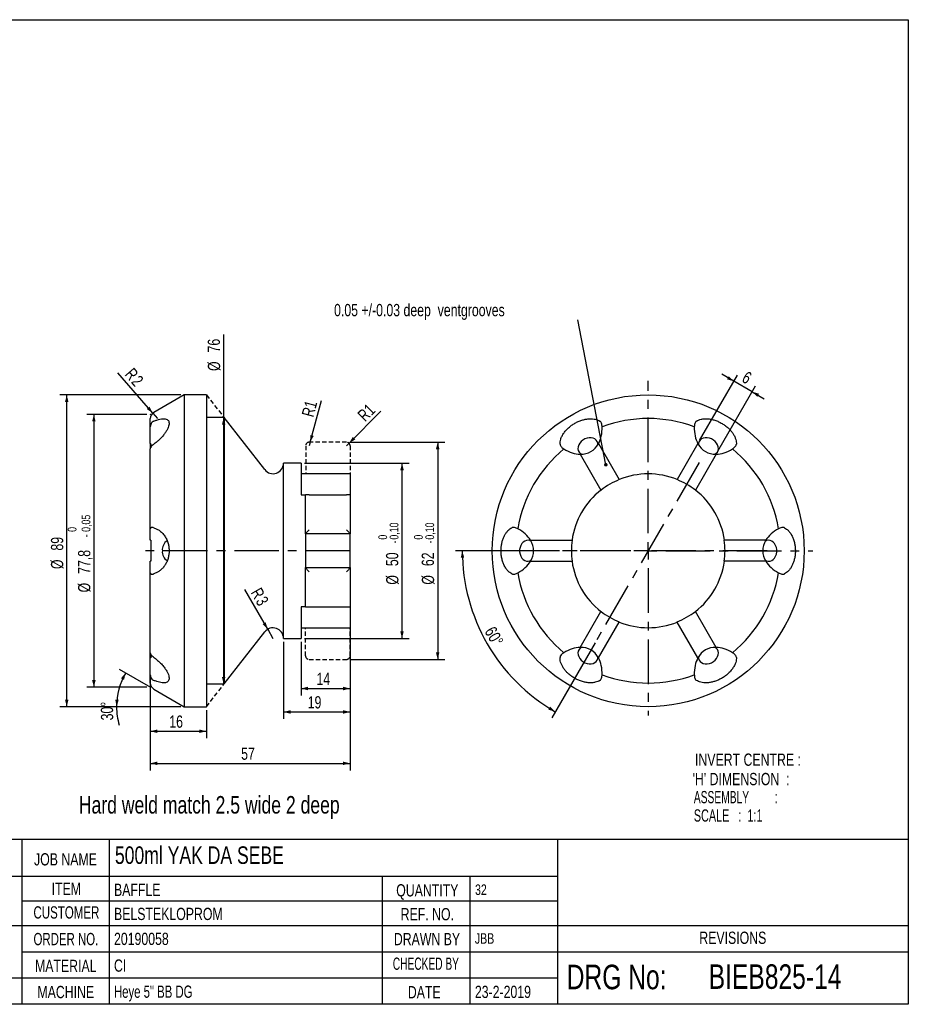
# Model space of a CAD drawing. Header units: millimetres. Extents: x 8 to 412, y 8 to 289.
# Tile 6 of 6: x 158 to 412, y 8 to 289. Entities that reach past the tile are written whole.
import ezdxf

# ---------------------------------------------------------------- set-up
doc = ezdxf.new("R2010")
doc.units = ezdxf.units.MM
doc.header["$PDSIZE"] = -1
doc.linetypes.add('CENTERX2', pattern=[20.32, 12.7, -2.54, 2.54, -2.54])
doc.linetypes.add('HIDDEN', pattern=[1.905, 1.27, -0.635])
for name, color, linetype in [('CENTERLINE', 4, 'CENTERX2'), ('DIMENSIONS', 2, 'Continuous'), ('HIDDEN', 3, 'HIDDEN'), ('TEXT', 2, 'Continuous')]:
    doc.layers.add(name, color=color, linetype=linetype)
doc.layers.add('OUTLINE', color=7, linetype='Continuous', lineweight=25)
doc.styles.add('SLDTEXTSTYLE0', font='TXT', dxfattribs={"width": 0.75})
doc.styles.add('SLDTEXTSTYLE1', font='TXT', dxfattribs={"width": 0.660714})
doc.styles.add('SLDTEXTSTYLE2', font='TXT', dxfattribs={"width": 0.692308})
doc.styles.add('SLDTEXTSTYLE3', font='TXT', dxfattribs={"width": 0.702531})
doc.styles.add('SLDTEXTSTYLE4', font='TXT', dxfattribs={"width": 0.696874})
doc.styles.add('SLDTEXTSTYLE5', font='TXT', dxfattribs={"width": 0.620208})
doc.styles.add('SLDTEXTSTYLE8', font='TXT', dxfattribs={"width": 0.625})
doc.dimstyles.new('SLDDIMSTYLE0', dxfattribs={"dimtxt": 3.5, "dimasz": 2, "dimexe": 0, "dimexo": 0.0625, "dimgap": 0.875, "dimtad": 1, "dimrnd": 1e-09, "dimzin": 12, "dimdsep": 46, "dimtxsty": 'SLDTEXTSTYLE0', "dimsah": 1, "dimcen": 0.09, "dimadec": 0, "dimazin": 3, "dimtfac": 1, "dimtofl": 0, "dimtmove": 0, "dimatfit": 3, "dimfxl": 0, "dimfrac": 2, "dimtolj": 1, "dimtzin": 12, "dimarcsym": 0})
doc.dimstyles.new('SLDDIMSTYLE10', dxfattribs={"dimtxt": 3.5, "dimasz": 2, "dimexe": 0, "dimexo": 0.0625, "dimgap": 0.875, "dimtad": 1, "dimrnd": 1e-09, "dimzin": 12, "dimdsep": 46, "dimtxsty": 'SLDTEXTSTYLE0', "dimsah": 1, "dimcen": 0, "dimadec": 0, "dimazin": 3, "dimtfac": 1, "dimtofl": 0, "dimtmove": 0, "dimatfit": 3, "dimfxl": 0, "dimfrac": 2, "dimtolj": 1, "dimtzin": 12, "dimarcsym": 0})
doc.dimstyles.new('SLDDIMSTYLE11', dxfattribs={"dimtxt": 3.5, "dimasz": 2, "dimexe": 0, "dimexo": 0.0625, "dimgap": 0.875, "dimtad": 1, "dimrnd": 1e-09, "dimzin": 12, "dimdsep": 46, "dimtxsty": 'SLDTEXTSTYLE0', "dimsah": 1, "dimcen": 0.09, "dimadec": 0, "dimazin": 3, "dimtol": 1, "dimtm": 0.1, "dimtfac": 1, "dimtofl": 0, "dimtmove": 0, "dimatfit": 3, "dimfxl": 0, "dimfrac": 2, "dimtolj": 1, "dimarcsym": 0})
doc.dimstyles.new('SLDDIMSTYLE12', dxfattribs={"dimtxt": 3.5, "dimasz": 2, "dimexe": 0, "dimexo": 0.0625, "dimgap": 0.875, "dimtad": 1, "dimrnd": 1e-09, "dimzin": 12, "dimdsep": 46, "dimtxsty": 'SLDTEXTSTYLE0', "dimsah": 1, "dimcen": 0, "dimadec": 0, "dimazin": 3, "dimtfac": 1, "dimtofl": 0, "dimtmove": 0, "dimatfit": 3, "dimfxl": 0, "dimfrac": 2, "dimtolj": 1, "dimtzin": 12, "dimarcsym": 0})
doc.dimstyles.new('SLDDIMSTYLE6', dxfattribs={"dimtxt": 3.5, "dimasz": 2, "dimexe": 0, "dimexo": 0.0625, "dimgap": 0.875, "dimtad": 1, "dimdec": 4, "dimzin": 12, "dimdsep": 46, "dimtxsty": 'SLDTEXTSTYLE0', "dimsah": 1, "dimcen": 0.09, "dimazin": 3, "dimtfac": 1, "dimtofl": 0, "dimtmove": 0, "dimatfit": 3, "dimfxl": 0, "dimfrac": 2, "dimtolj": 1, "dimtzin": 12, "dimarcsym": 0})
doc.dimstyles.new('SLDDIMSTYLE7', dxfattribs={"dimtxt": 3.5, "dimasz": 2, "dimexe": 0, "dimexo": 0.0625, "dimgap": 0.875, "dimtad": 1, "dimrnd": 1e-09, "dimzin": 12, "dimdsep": 46, "dimtxsty": 'SLDTEXTSTYLE0', "dimsah": 1, "dimcen": 0.09, "dimadec": 0, "dimazin": 3, "dimtfac": 1, "dimtmove": 0, "dimatfit": 0, "dimfxl": 0, "dimfrac": 2, "dimtolj": 1, "dimtzin": 12, "dimarcsym": 0})
doc.dimstyles.new('SLDDIMSTYLE8', dxfattribs={"dimtxt": 0.18, "dimasz": 1, "dimexe": 0, "dimexo": 0.0625, "dimgap": 0, "dimtad": 0, "dimtih": 1, "dimtoh": 1, "dimdec": 0, "dimrnd": 1e-09, "dimzin": 0, "dimdsep": 46, "dimtxsty": 'Standard', "dimblk1": 'DOT', "dimblk2": 'DOT', "dimsah": 1, "dimcen": 0.09, "dimadec": 0, "dimazin": 0, "dimtfac": 1, "dimtdec": 0, "dimtofl": 0, "dimtmove": 0, "dimatfit": 3, "dimldrblk": 'DOT', "dimfxl": 0, "dimfrac": 2, "dimtolj": 1, "dimtzin": 0, "dimarcsym": 0})
doc.dimstyles.new('SLDDIMSTYLE9', dxfattribs={"dimtxt": 3.5, "dimasz": 2, "dimexe": 0, "dimexo": 0.0625, "dimgap": 0.875, "dimtad": 1, "dimrnd": 1e-09, "dimzin": 12, "dimdsep": 46, "dimtxsty": 'SLDTEXTSTYLE0', "dimsah": 1, "dimcen": 0.09, "dimadec": 0, "dimazin": 3, "dimtol": 1, "dimtm": 0.05, "dimtfac": 1, "dimtofl": 0, "dimtmove": 0, "dimatfit": 3, "dimfxl": 0, "dimfrac": 2, "dimtolj": 1, "dimarcsym": 0})

# ---------------------------------------------------------------- blocks, each defined once
blk = doc.blocks.new('_D_6')
at = {"layer": 'DIMENSIONS'}
for p, q in [((303.35, 137.43), (282.74, 137.43)), ((322.62, 111.18), (310.26, 89.77))]:
    blk.add_line(p, q, dxfattribs=at)
blk.add_arc((337.77, 137.43), 53.04, 180, 240, dxfattribs=at)
for points in [[(284.74, 137.43), (284.27, 135.42), (285.27, 135.44)], [(311.26, 91.5), (309.8, 92.96), (309.28, 92.1)]]:
    blk.add_solid(points, dxfattribs=at)
at = {"layer": 'DIMENSIONS', "insert": (293.99, 116.21), "char_height": 3.5, "attachment_point": 1, "rotation": 300, "style": 'SLDTEXTSTYLE0'}
blk.add_mtext('60°', dxfattribs=at)
blk = doc.blocks.new('_D_7')
at = {"layer": 'DIMENSIONS'}
for p, q in [((352.46, 168.87), (363.25, 187.55)), ((362.25, 185.81), (358.78, 187.81)), ((367.44, 182.81), (362.25, 185.81)), ((357.66, 165.87), (368.44, 184.55)), ((367.44, 182.81), (370.91, 180.81))]:
    blk.add_line(p, q, dxfattribs=at)
for points in [[(362.25, 185.81), (360.76, 187.25), (360.26, 186.38)], [(367.44, 182.81), (368.92, 181.38), (369.42, 182.25)]]:
    blk.add_solid(points, dxfattribs=at)
at = {"layer": 'DIMENSIONS', "insert": (365.98, 188.87), "char_height": 3.5, "attachment_point": 1, "rotation": 330, "style": 'SLDTEXTSTYLE0'}
blk.add_mtext('6', dxfattribs=at)
blk = doc.blocks.new('_Dot')
at = {"color": 0, "linetype": 'ByBlock', "lineweight": -2}
blk.add_line((-0.5, 0), (-1, 0), dxfattribs=at)
at = {"color": 0, "linetype": 'ByBlock', "const_width": 0.5}
blk.add_lwpolyline([(-0.25, 0, 1), (0.25, 0, 1)], format="xyb", close=True, dxfattribs=at)
blk = doc.blocks.new('SW_CENTERMARKSYMBOL_1')
at = {"layer": 'CENTERLINE', "color": 0}
for p, q in [((0, 5), (0, 48.54)), ((-5, 0), (-47, 0)), ((0, 0), (-2.5, 0)), ((0, 0), (0, 2.5)), ((0, 0), (0, -2.5)), ((0, 0), (2.5, 0)), ((5, 0), (47, 0)), ((0, -5), (0, -47))]:
    blk.add_line(p, q, dxfattribs=at)
blk = doc.blocks.new('_D_8')
at = {"layer": 'DIMENSIONS'}
for p, q in [((194.7, 176.33), (177.59, 176.33)), ((179.59, 176.33), (179.59, 98.53)), ((194.7, 98.53), (177.59, 98.53))]:
    blk.add_line(p, q, dxfattribs=at)
for points in [[(179.59, 176.33), (179.09, 174.33), (180.09, 174.33)], [(179.59, 98.53), (180.09, 100.53), (179.09, 100.53)]]:
    blk.add_solid(points, dxfattribs=at)
at = {"layer": 'DIMENSIONS', "attachment_point": 1, "rotation": 90, "style": 'SLDTEXTSTYLE0'}
for s, insert, char_height in [('0,05', (176.09, 142.83), 2.5), ('0', (172.12, 142.83), 2.5), ('-', (176.09, 141.27), 2.5), ('77,8', (175.08, 130.84), 3.5), ('%%c', (175.08, 125.56), 3.5)]:
    blk.add_mtext(s, dxfattribs=dict(at, insert=insert, char_height=char_height))
blk = doc.blocks.new('_D_9')
at = {"layer": 'DIMENSIONS'}
for q in [(261.5, 177.23), (251.7, 167.43)]:
    blk.add_line((252.4, 168.14), q, dxfattribs=at)
blk.add_solid([(252.4, 168.14), (254.17, 169.2), (253.46, 169.9)], dxfattribs=at)
at = {"layer": 'DIMENSIONS', "insert": (254.53, 176.53), "char_height": 3.5, "attachment_point": 1, "rotation": 45, "style": 'SLDTEXTSTYLE0'}
blk.add_mtext('R1', dxfattribs=at)
blk = doc.blocks.new('_D_10')
at = {"layer": 'DIMENSIONS'}
for q in [(244.51, 180.36), (241.05, 167.43)]:
    blk.add_line((241.3, 168.4), q, dxfattribs=at)
blk.add_solid([(241.3, 168.4), (242.31, 170.2), (241.34, 170.46)], dxfattribs=at)
at = {"layer": 'DIMENSIONS', "insert": (238.83, 176.27), "char_height": 3.5, "attachment_point": 1, "rotation": 75, "style": 'SLDTEXTSTYLE0'}
blk.add_mtext('R1', dxfattribs=at)
blk = doc.blocks.new('_D_11')
at = {"layer": 'DIMENSIONS'}
for p, q in [((252.7, 168.43), (279.7, 168.43)), ((277.7, 168.43), (277.7, 106.43)), ((252.7, 106.43), (279.7, 106.43))]:
    blk.add_line(p, q, dxfattribs=at)
for points in [[(277.7, 168.43), (277.2, 166.43), (278.2, 166.43)], [(277.7, 106.43), (278.2, 108.43), (277.2, 108.43)]]:
    blk.add_solid(points, dxfattribs=at)
at = {"layer": 'DIMENSIONS', "attachment_point": 1, "rotation": 90, "style": 'SLDTEXTSTYLE0'}
for s, insert, char_height in [('0,10', (274.18, 140.62), 2.5), ('0', (270.95, 140.62), 2.5), ('-', (274.18, 139.52), 2.5), ('62', (273.13, 133.05), 3.5), ('%%c', (273.18, 127.77), 3.5)]:
    blk.add_mtext(s, dxfattribs=dict(at, insert=insert, char_height=char_height))
blk = doc.blocks.new('_D_12')
at = {"layer": 'DIMENSIONS'}
for p, q in [((252.7, 118.31), (252.7, 74.77)), ((195.7, 101.05), (195.7, 74.77)), ((195.7, 76.77), (252.7, 76.77))]:
    blk.add_line(p, q, dxfattribs=at)
for points in [[(195.7, 76.77), (197.7, 76.27), (197.7, 77.27)], [(252.7, 76.77), (250.7, 77.27), (250.7, 76.27)]]:
    blk.add_solid(points, dxfattribs=at)
at = {"layer": 'DIMENSIONS', "insert": (221.61, 81.28), "char_height": 3.5, "attachment_point": 1, "style": 'SLDTEXTSTYLE0'}
blk.add_mtext('57', dxfattribs=at)
blk = doc.blocks.new('_D_13')
at = {"layer": 'DIMENSIONS'}
for p, q in [((252.7, 118.31), (252.7, 96.12)), ((238.7, 111.43), (238.7, 96.12)), ((238.7, 98.12), (252.7, 98.12))]:
    blk.add_line(p, q, dxfattribs=at)
for points in [[(238.7, 98.12), (240.7, 97.62), (240.7, 98.62)], [(252.7, 98.12), (250.7, 98.62), (250.7, 97.62)]]:
    blk.add_solid(points, dxfattribs=at)
at = {"layer": 'DIMENSIONS', "insert": (243.11, 102.63), "char_height": 3.5, "attachment_point": 1, "style": 'SLDTEXTSTYLE0'}
blk.add_mtext('14', dxfattribs=at)
blk = doc.blocks.new('_D_14')
at = {"layer": 'DIMENSIONS'}
for p, q in [((252.7, 118.31), (252.7, 89.43)), ((233.7, 111.43), (233.7, 89.43)), ((233.7, 91.43), (252.7, 91.43))]:
    blk.add_line(p, q, dxfattribs=at)
for points in [[(233.7, 91.43), (235.7, 90.93), (235.7, 91.93)], [(252.7, 91.43), (250.7, 91.93), (250.7, 90.93)]]:
    blk.add_solid(points, dxfattribs=at)
at = {"layer": 'DIMENSIONS', "insert": (240.61, 95.94), "char_height": 3.5, "attachment_point": 1, "style": 'SLDTEXTSTYLE0'}
blk.add_mtext('19', dxfattribs=at)
blk = doc.blocks.new('_D_15')
at = {"layer": 'DIMENSIONS'}
for q in [(222.62, 126.41), (230.7, 112.43)]:
    blk.add_line((229.2, 115.03), q, dxfattribs=at)
blk.add_solid([(229.2, 115.03), (228.63, 117.01), (227.76, 116.51)], dxfattribs=at)
at = {"layer": 'DIMENSIONS', "char_height": 3.5, "attachment_point": 1, "rotation": 300, "style": 'SLDTEXTSTYLE0'}
for s, insert in [('R', (227.26, 127.26)), ('3', (228.68, 124.8))]:
    blk.add_mtext(s, dxfattribs=dict(at, insert=insert))
blk = doc.blocks.new('_D_16')
at = {"layer": 'DIMENSIONS'}
for p, q in [((195.83, 98.45), (186.93, 103.59)), ((204.4, 92.93), (184.07, 92.93))]:
    blk.add_line(p, q, dxfattribs=at)
for start, end in [(150, 180), (180, 195.7866)]:
    blk.add_arc((205.4, 92.93), 19.32, start, end, dxfattribs=at)
for points in [[(188.66, 102.59), (187.31, 101.04), (188.2, 100.58)], [(186.07, 92.93), (186.67, 94.9), (185.68, 94.95)]]:
    blk.add_solid(points, dxfattribs=at)
at = {"layer": 'DIMENSIONS', "insert": (181.62, 89), "char_height": 3.5, "attachment_point": 1, "rotation": 90.986, "style": 'SLDTEXTSTYLE0'}
blk.add_mtext('30°', dxfattribs=at)
blk = doc.blocks.new('_D_17')
at = {"layer": 'DIMENSIONS'}
for p, q in [((204.4, 181.93), (169.85, 181.93)), ((171.85, 92.93), (171.85, 181.93)), ((204.4, 92.93), (169.85, 92.93))]:
    blk.add_line(p, q, dxfattribs=at)
for points in [[(171.85, 181.93), (171.35, 179.93), (172.35, 179.93)], [(171.85, 92.93), (172.35, 94.93), (171.35, 94.93)]]:
    blk.add_solid(points, dxfattribs=at)
at = {"layer": 'DIMENSIONS', "char_height": 3.5, "attachment_point": 1, "rotation": 90, "style": 'SLDTEXTSTYLE0'}
for s, insert in [('89', (167.34, 137.48)), ('%%c', (167.34, 132.21))]:
    blk.add_mtext(s, dxfattribs=dict(at, insert=insert))
blk = doc.blocks.new('_D_18')
at = {"layer": 'DIMENSIONS'}
for q in [(186.47, 188.26), (197.7, 175.18)]:
    blk.add_line((196.39, 176.69), q, dxfattribs=at)
blk.add_solid([(196.39, 176.69), (195.47, 178.54), (194.71, 177.88)], dxfattribs=at)
at = {"layer": 'DIMENSIONS', "char_height": 3.5, "attachment_point": 1, "rotation": 310.6425, "style": 'SLDTEXTSTYLE0'}
for s, insert in [('R', (190.88, 189.95)), ('2', (192.72, 187.8))]:
    blk.add_mtext(s, dxfattribs=dict(at, insert=insert))
blk = doc.blocks.new('_D_19')
at = {"layer": 'DIMENSIONS'}
for p, q in [((239.7, 162.43), (269.52, 162.43)), ((267.52, 112.43), (267.52, 162.43)), ((239.7, 112.43), (269.52, 112.43))]:
    blk.add_line(p, q, dxfattribs=at)
for points in [[(267.52, 162.43), (267.02, 160.43), (268.02, 160.43)], [(267.52, 112.43), (268.02, 114.43), (267.02, 114.43)]]:
    blk.add_solid(points, dxfattribs=at)
at = {"layer": 'DIMENSIONS', "attachment_point": 1, "rotation": 90, "style": 'SLDTEXTSTYLE0'}
for s, insert, char_height in [('0,10', (264, 140.62), 2.5), ('0', (260.77, 140.62), 2.5), ('-', (264, 139.52), 2.5), ('50', (262.95, 133.05), 3.5), ('%%c', (263, 127.77), 3.5)]:
    blk.add_mtext(s, dxfattribs=dict(at, insert=insert, char_height=char_height))
blk = doc.blocks.new('_D_20')
at = {"layer": 'DIMENSIONS'}
for p, q in [((195.7, 101.05), (195.7, 83.93)), ((211.7, 91.93), (211.7, 83.93)), ((195.7, 85.93), (211.7, 85.93))]:
    blk.add_line(p, q, dxfattribs=at)
for points in [[(195.7, 85.93), (197.7, 85.43), (197.7, 86.43)], [(211.7, 85.93), (209.7, 86.43), (209.7, 85.43)]]:
    blk.add_solid(points, dxfattribs=at)
at = {"layer": 'DIMENSIONS', "insert": (201.11, 90.44), "char_height": 3.5, "attachment_point": 1, "style": 'SLDTEXTSTYLE0'}
blk.add_mtext('16', dxfattribs=at)
blk = doc.blocks.new('_D_21')
at = {"layer": 'DIMENSIONS'}
for p, q in [((216.63, 175.43), (216.63, 199.2)), ((216.63, 99.43), (216.63, 175.43))]:
    blk.add_line(p, q, dxfattribs=at)
for points in [[(216.63, 175.43), (216.13, 173.43), (217.13, 173.43)], [(216.63, 99.43), (217.13, 101.43), (216.13, 101.43)]]:
    blk.add_solid(points, dxfattribs=at)
at = {"layer": 'DIMENSIONS', "char_height": 3.5, "attachment_point": 1, "rotation": 90, "style": 'SLDTEXTSTYLE0'}
for s, insert in [('76', (212.07, 194.03)), ('%%c', (212.12, 188.75))]:
    blk.add_mtext(s, dxfattribs=dict(at, insert=insert))

msp = doc.modelspace()

# ---------------------------------------------------------------- linework, layer by layer
at = {"color": 51, "linetype": 'Continuous', "lineweight": 18}
for p in [(195.69582, 176.3297), (195.69582, 98.5297)]:
    msp.add_point(p, dxfattribs=at)
at = {"layer": 'CENTERLINE'}
for p, q in [((352.29813, 162.585), (323.12134, 112.04931)), ((252.69582, 137.4297), (193.76273, 137.4297)), ((371.73257, 137.4297), (304.35165, 137.4297))]:
    msp.add_line(p, q, dxfattribs=at)
at = {"layer": 'HIDDEN'}
for p, q in [((211.69582, 181.9297), (216.76135, 175.4297)), ((240.04457, 167.4297), (240.04457, 159.4297)), ((251.69582, 168.4297), (240.99582, 168.4297)), ((252.69582, 167.4297), (252.69582, 159.4297)), ((239.99582, 107.4297), (239.99582, 115.50729)), ((252.69582, 107.4297), (252.69582, 115.4297)), ((240.99582, 106.4297), (251.69582, 106.4297)), ((211.69582, 92.9297), (216.76135, 99.4297))]:
    msp.add_line(p, q, dxfattribs=at)
for centre, radius, start, end in [((241.04582, 167.4297), 1.00125, 92.8624052, 180), ((251.69582, 167.4297), 1, 0, 90), ((240.99582, 107.4297), 1, 180, 270), ((251.69582, 107.4297), 1, 270, 0)]:
    msp.add_arc(centre, radius, start, end, dxfattribs=at)
at = {"layer": 'OUTLINE'}
for p, q in [((8, 289), (412, 289)), ((412, 289), (412, 8)), ((205.39531, 181.9297), (196.69582, 176.90706)), ((211.69582, 181.9297), (205.39531, 181.9297)), ((205.39531, 181.9297), (205.39531, 92.9297)), ((211.69582, 181.9297), (211.69582, 92.9297)), ((195.69582, 172.80482), (195.69582, 175.175)), ((216.76135, 175.4297), (211.69582, 175.4297)), ((228.32952, 160.58562), (216.76135, 175.4297)), ((216.76135, 175.4297), (216.76135, 99.42971)), ((195.69582, 168.00502), (195.69582, 172.80482)), ((195.79582, 167.9985), (195.69582, 168.00502)), ((195.69582, 168.00502), (195.69582, 166.51821)), ((195.69582, 143.71631), (195.69582, 166.51821)), ((195.79582, 167.9985), (195.79582, 166.83138)), ((323.58615, 168.00502), (329.50078, 157.76058)), ((351.96328, 168.00502), (346.04865, 157.76058)), ((318.39, 165.00502), (324.30462, 154.76058)), ((357.15943, 165.00502), (351.2448, 154.76058)), ((238.69582, 162.4297), (233.69582, 162.4297)), ((233.69582, 112.4297), (233.69582, 162.4297)), ((238.69582, 162.4297), (238.69582, 153.42996)), ((252.69582, 159.4297), (238.69582, 159.4297)), ((252.69582, 159.4297), (252.69582, 155.54735)), ((329.50078, 157.76058), (329.5156, 157.7349)), ((346.04865, 157.76058), (346.03382, 157.7349)), ((252.69582, 155.54735), (252.69582, 153.4297)), ((324.30462, 154.76058), (324.31945, 154.7349)), ((351.2448, 154.76058), (351.22997, 154.7349)), ((238.69582, 153.42996), (239.99582, 153.42996)), ((239.99582, 142.24549), (239.99582, 153.4297)), ((240.99582, 153.4297), (251.69582, 153.4297)), ((252.70832, 153.64989), (252.69582, 153.64989)), ((252.69582, 153.4297), (252.69582, 142.24549)), ((252.70832, 152.78597), (252.69582, 152.78597)), ((252.70832, 151.5374), (252.69582, 151.5374)), ((252.70832, 148.83706), (252.69582, 148.83706)), ((252.69582, 148.56442), (252.70832, 148.56442)), ((252.69582, 146.84419), (252.70832, 146.84419)), ((252.69582, 146.14381), (252.70832, 146.14381)), ((195.69582, 140.4297), (195.69582, 143.71631)), ((252.70832, 145.16141), (252.69582, 145.16141)), ((239.99582, 142.2297), (239.99582, 142.24549)), ((252.69582, 142.2297), (239.99582, 142.2297)), ((239.99582, 142.2297), (239.99582, 137.4297)), ((252.69582, 143.26318), (252.70832, 143.26318)), ((252.69582, 142.24549), (252.69582, 142.2297)), ((252.69582, 132.6297), (252.69582, 142.2297)), ((195.79582, 140.4297), (195.79582, 134.4297)), ((252.70832, 139.899), (252.69582, 139.899)), ((252.69582, 138.44802), (252.70832, 138.44802)), ((304.20143, 140.4297), (316.03069, 140.4297)), ((316.03069, 140.4297), (316.06034, 140.4297)), ((359.51873, 140.4297), (359.48908, 140.4297)), ((371.34799, 140.4297), (359.51873, 140.4297)), ((239.99582, 137.4297), (239.99582, 132.6297)), ((195.69582, 131.1431), (195.69582, 134.4297)), ((239.99582, 132.61392), (239.99582, 132.6297)), ((239.99582, 132.6297), (252.69582, 132.6297)), ((239.99582, 121.4297), (239.99582, 132.61392)), ((252.69582, 132.6297), (252.69582, 132.61392)), ((252.69582, 132.61392), (252.69582, 121.4297)), ((304.20143, 134.4297), (316.03069, 134.4297)), ((316.03069, 134.4297), (316.06034, 134.4297)), ((359.51873, 134.4297), (359.48908, 134.4297)), ((371.34799, 134.4297), (359.51873, 134.4297)), ((195.69582, 108.34119), (195.69582, 131.1431)), ((252.69582, 131.88858), (252.70832, 131.88858)), ((252.69582, 131.65362), (252.70832, 131.65362)), ((252.69582, 124.37763), (252.70832, 124.37763)), ((239.99582, 121.42945), (238.69582, 121.42945)), ((238.69582, 121.42945), (238.69582, 112.4297)), ((240.99582, 121.4297), (251.69582, 121.4297)), ((252.69582, 123.19419), (252.70832, 123.19419)), ((252.69582, 121.4297), (252.69582, 119.31206)), ((252.69582, 119.31206), (252.69582, 115.4297)), ((318.39, 109.85439), (324.30462, 120.09883)), ((324.30462, 120.09883), (324.31945, 120.12451)), ((351.2448, 120.09883), (351.22997, 120.12451)), ((357.15943, 109.85439), (351.2448, 120.09883)), ((238.69582, 115.4297), (252.69582, 115.4297)), ((323.58615, 106.85439), (329.50078, 117.09883)), ((329.50078, 117.09883), (329.5156, 117.12451)), ((346.04865, 117.09883), (346.03382, 117.12451)), ((351.96328, 106.85439), (346.04865, 117.09883)), ((216.76135, 99.42971), (228.32952, 114.27379)), ((233.69582, 112.4297), (238.69582, 112.4297)), ((195.69582, 106.85439), (195.69582, 108.34119)), ((195.79582, 106.86091), (195.69582, 106.85439)), ((195.69582, 102.05459), (195.69582, 106.85439)), ((195.79582, 108.02608), (195.79582, 106.86091)), ((195.69582, 99.6844), (195.69582, 102.05459)), ((211.69582, 99.42971), (216.76135, 99.42971)), ((196.69582, 97.95235), (205.39531, 92.9297)), ((205.39531, 92.9297), (211.69582, 92.9297)), ((412, 55), (8, 55)), ((159, 55), (159, 8)), ((184, 55), (184, 8)), ((312, 8), (312, 55)), ((159, 44.5), (99, 44.5)), ((312, 44.5), (159, 44.5)), ((262, 8), (262, 44.5)), ((287, 8), (287, 44.5)), ((159, 37.5), (312, 37.5)), ((99, 30.5), (412, 30.5)), ((159, 23), (312, 23)), ((312, 23), (412, 23)), ((312, 15.5), (99, 15.5)), ((412, 8), (8, 8))]:
    msp.add_line(p, q, dxfattribs=at)
at = {"layer": 'OUTLINE', "flags": 128}
for points in [[(323.41325, 167.69555), (323.38525, 168.13428), (323.23094, 168.61145), (322.95242, 169.02362), (322.56271, 169.35153), (322.08003, 169.57983), (321.52695, 169.69786), (320.92933, 169.70008), (320.31512, 169.58641), (319.71304, 169.36215), (319.15124, 169.0378), (318.65598, 168.62851), (318.25043, 168.15342), (317.95356, 167.63476), (317.77923, 167.09676), (317.7356, 166.5646), (317.82472, 166.06315), (318.04241, 165.61585), (318.3785, 165.24363), (318.74445, 165.00002)], [(356.80498, 165.00002), (357.17092, 165.24363), (357.50701, 165.61585), (357.7247, 166.06315), (357.81382, 166.5646), (357.7702, 167.09676), (357.59587, 167.63476), (357.29899, 168.15342), (356.89344, 168.62851), (356.39819, 169.0378), (355.83638, 169.36215), (355.2343, 169.58641), (354.62009, 169.70008), (354.02248, 169.69786), (353.4694, 169.57983), (352.98672, 169.35153), (352.597, 169.02362), (352.31848, 168.61145), (352.16417, 168.13428), (352.13617, 167.69555)], [(304.38299, 140.12524), (303.98904, 140.32035), (303.49864, 140.4253), (303.00243, 140.39018), (302.5236, 140.21663), (302.08454, 139.91277), (301.70579, 139.4928), (301.40505, 138.97637), (301.19639, 138.38761), (301.08956, 137.75406), (301.08956, 137.10535), (301.19639, 136.4718), (301.40505, 135.88304), (301.70579, 135.36661), (302.08454, 134.94664), (302.5236, 134.64277), (303.00243, 134.46922), (303.49864, 134.4341), (303.98904, 134.53905), (304.38299, 134.73417)], [(371.16644, 134.73417), (371.56038, 134.53905), (372.05078, 134.4341), (372.547, 134.46922), (373.02583, 134.64277), (373.46488, 134.94664), (373.84363, 135.36661), (374.14437, 135.88304), (374.35303, 136.4718), (374.45986, 137.10535), (374.45986, 137.75406), (374.35303, 138.38761), (374.14437, 138.97637), (373.84363, 139.4928), (373.46488, 139.91277), (373.02583, 140.21663), (372.547, 140.39018), (372.05078, 140.4253), (371.56038, 140.32035), (371.16644, 140.12524)], [(318.74445, 109.85939), (318.3785, 109.61578), (318.04241, 109.24356), (317.82472, 108.79626), (317.7356, 108.29481), (317.77923, 107.76264), (317.95356, 107.22465), (318.25043, 106.70599), (318.65598, 106.2309), (319.15124, 105.82161), (319.71304, 105.49726), (320.31512, 105.273), (320.92933, 105.15932), (321.52695, 105.16155), (322.08003, 105.27958), (322.56271, 105.50788), (322.95242, 105.83579), (323.23094, 106.24796), (323.38525, 106.72513), (323.41325, 107.16386)], [(352.13617, 107.16386), (352.16417, 106.72513), (352.31848, 106.24796), (352.597, 105.83579), (352.98672, 105.50788), (353.4694, 105.27958), (354.02248, 105.16155), (354.62009, 105.15932), (355.2343, 105.273), (355.83638, 105.49726), (356.39819, 105.82161), (356.89344, 106.2309), (357.29899, 106.70599), (357.59587, 107.22465), (357.7702, 107.76264), (357.81382, 108.29481), (357.7247, 108.79626), (357.50701, 109.24356), (357.17092, 109.61578), (356.80498, 109.85939)]]:
    msp.add_lwpolyline(points, dxfattribs=at)
at = {"layer": 'OUTLINE'}
msp.add_circle((337.77471, 137.4297), 44.5, dxfattribs=at)
for centre, radius, start, end in [((197.69582, 175.175), 2, 120, 180), ((337.77471, 137.4297), 37.7453, 69.5874775, 110.4125225), ((337.77471, 137.4297), 37.7453, 129.5874775, 170.4125225), ((337.77471, 137.4297), 37.7453, 9.5874775, 50.4125225), ((230.69582, 162.4297), 3, 217.9297204, 0), ((337.77471, 137.4297), 21.92063, 112.1339617, 127.8660383), ((337.77471, 137.4297), 21.95, 67.8554454, 112.1445546), ((337.77471, 137.4297), 21.92063, 52.1339617, 67.8660383), ((337.77471, 137.4297), 21.95, 127.8554454, 172.1445546), ((337.77471, 137.4297), 21.95, 7.8554454, 52.1445546), ((202.21589, 137.71656), 3.09943, 123.2090555, 185.3103241), ((337.77471, 137.4297), 21.92063, 172.1339617, 187.8660383), ((337.77471, 137.4297), 21.92063, 352.1339617, 7.8660383), ((202.22207, 137.14418), 3.10545, 174.72469, 236.5268345), ((337.77471, 137.4297), 21.95, 187.8554454, 232.1445546), ((337.77471, 137.4297), 21.95, 307.8554454, 352.1445546), ((337.77471, 137.4297), 37.7453, 189.5874775, 230.4125225), ((337.77471, 137.4297), 37.7453, 309.5874775, 350.4125225), ((337.77471, 137.4297), 21.92063, 232.1339617, 247.8660383), ((337.77471, 137.4297), 21.92063, 292.1339617, 307.8660383), ((230.69582, 112.4297), 3, 0, 142.0702796), ((337.77471, 137.4297), 21.95, 247.8554454, 292.1445546), ((337.77471, 137.4297), 37.7453, 249.5874775, 290.4125225), ((197.69582, 99.6844), 2, 180, 240)]:
    msp.add_arc(centre, radius, start, end, dxfattribs=at)
for centre, major_axis, start_param, end_param in [((315.41535, 176.15725), (-6.00543, 10.40171), 3.523524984, 4.037914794), ((360.13407, 176.15725), (6.00543, 10.40171), 2.245270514, 2.759660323), ((315.41535, 176.15725), (-6.00543, 10.40171), 2.245270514, 2.759660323), ((315.48845, 176.03064), (-5.94115, 10.29038), 2.755310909, 3.527874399), ((360.06098, 176.03064), (5.94115, 10.29038), 2.755310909, 3.527874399), ((360.13407, 176.15725), (6.00543, 10.40171), 3.523524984, 4.037914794), ((293.056, 137.4297), (-12.01087, 0), 3.523524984, 4.037914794), ((382.49343, 137.4297), (12.01087, 0), 2.245270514, 2.759660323), ((293.20219, 137.4297), (-11.88231, 0), 2.755310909, 3.527874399), ((382.34724, 137.4297), (11.88231, 0), 2.755310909, 3.527874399), ((293.056, 137.4297), (-12.01087, 0), 2.245270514, 2.759660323), ((382.49343, 137.4297), (12.01087, 0), 3.523524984, 4.037914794), ((315.41535, 98.70216), (-6.00543, -10.40171), 3.523524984, 4.037914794), ((315.48845, 98.82876), (-5.94115, -10.29038), 2.755310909, 3.527874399), ((360.06098, 98.82876), (5.94115, -10.29038), 2.755310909, 3.527874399), ((360.13407, 98.70216), (6.00543, -10.40171), 2.245270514, 2.759660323), ((315.41535, 98.70216), (-6.00543, -10.40171), 2.245270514, 2.759660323), ((360.13407, 98.70216), (6.00543, -10.40171), 3.523524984, 4.037914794)]:
    msp.add_ellipse(centre, major_axis=major_axis, ratio=0.670148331, start_param=start_param, end_param=end_param, dxfattribs=at)
for points, knots in [([(196.69582, 174.42824), (196.54348, 174.35055), (196.23825, 174.19488), (195.90375, 173.75976), (195.72241, 173.2747), (195.70394, 172.94829), (195.69582, 172.80482)], [0, 0, 0, 0, 0.270011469, 0.540996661, 0.798255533, 1, 1, 1, 1]), ([(196.69582, 174.42824), (196.99418, 174.53986), (197.59081, 174.76304), (198.46074, 175.00038), (199.28229, 175.12843), (199.98747, 175.1044), (200.51634, 174.92106), (200.8672, 174.60665), (201.04892, 174.16448), (201.07568, 173.62742), (200.94963, 172.99948), (200.68578, 172.30649), (200.28416, 171.56057), (199.7546, 170.77819), (199.10256, 169.98227), (198.35786, 169.21246), (197.55252, 168.49164), (196.98141, 168.06574), (196.69582, 167.85277)], [0, 0, 0, 0, 0.061289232, 0.122559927, 0.194517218, 0.266439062, 0.332198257, 0.397940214, 0.459278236, 0.52061278, 0.580083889, 0.639560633, 0.69927321, 0.758999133, 0.820865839, 0.88275244, 0.941368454, 1, 1, 1, 1]), ([(312.61724, 167.85277), (312.61677, 168.07324), (312.61583, 168.51877), (312.79506, 169.3004), (313.14839, 170.17517), (313.70131, 171.0838), (314.41452, 171.95687), (315.22292, 172.72967), (316.13131, 173.41888), (317.07863, 173.98907), (318.0733, 174.45305), (319.06815, 174.79525), (320.06239, 175.02017), (321.0221, 175.12376), (321.93565, 175.1073), (322.74562, 174.97517), (323.45249, 174.75068), (323.82052, 174.53641), (324.0063, 174.42824)], [0, 0, 0, 0, 0.060649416, 0.122556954, 0.193276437, 0.266439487, 0.331115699, 0.39794328, 0.458348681, 0.520617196, 0.579246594, 0.639565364, 0.698485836, 0.759003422, 0.820096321, 0.882755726, 0.940813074, 1, 1, 1, 1]), ([(324.61002, 172.80482), (324.60739, 172.86552), (324.59624, 173.1226), (324.53129, 173.57119), (324.35825, 174.04955), (324.16388, 174.31228), (324.04128, 174.40251), (324.0063, 174.42824)], [0, 0, 0, 0, 0.085579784, 0.362426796, 0.640191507, 0.897370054, 1, 1, 1, 1]), ([(351.54312, 174.42824), (351.45229, 174.35055), (351.2703, 174.19488), (351.07363, 173.75976), (350.96651, 173.2747), (350.94768, 172.94829), (350.9394, 172.80482)], [0, 0, 0, 0, 0.270011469, 0.540996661, 0.798255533, 1, 1, 1, 1]), ([(351.54312, 174.42824), (351.73383, 174.53889), (352.11919, 174.76247), (352.88571, 174.99807), (353.81996, 175.12946), (354.88331, 175.10494), (355.99602, 174.9238), (357.06949, 174.61012), (358.12055, 174.16803), (359.08802, 173.63272), (359.98716, 173.00329), (360.78095, 172.31284), (361.47285, 171.56426), (362.04242, 170.78492), (362.48494, 169.98554), (362.77549, 169.21802), (362.93451, 168.4936), (362.93296, 168.06774), (362.93218, 167.85277)], [0, 0, 0, 0, 0.060649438, 0.122556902, 0.193276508, 0.26643946, 0.33111575, 0.397943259, 0.458348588, 0.520617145, 0.579246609, 0.639565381, 0.698485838, 0.759003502, 0.820096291, 0.882755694, 0.940813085, 1, 1, 1, 1]), ([(195.69582, 166.51821), (195.69736, 166.55085), (195.70387, 166.68905), (195.80892, 166.96959), (196.10405, 167.35862), (196.43182, 167.65831), (196.63723, 167.80961), (196.69582, 167.85277)], [0, 0, 0, 0, 0.08558046, 0.362427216, 0.640191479, 0.897369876, 1, 1, 1, 1]), ([(312.61724, 167.85277), (312.63911, 167.73526), (312.68293, 167.49981), (312.96142, 167.11193), (313.32793, 166.77663), (313.6012, 166.59712), (313.72131, 166.51821)], [0, 0, 0, 0, 0.270011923, 0.540995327, 0.798255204, 1, 1, 1, 1]), ([(361.82812, 166.51821), (361.87937, 166.55085), (362.09643, 166.68905), (362.45244, 166.96959), (362.7802, 167.35862), (362.91054, 167.65831), (362.92738, 167.80961), (362.93218, 167.85277)], [0, 0, 0, 0, 0.08558046, 0.362427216, 0.640191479, 0.897369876, 1, 1, 1, 1]), ([(240.99582, 153.4297), (240.96675, 153.4297), (240.84118, 153.4297), (240.62082, 153.4297), (240.38575, 153.4297), (240.17352, 153.4297), (240.0241, 153.4297), (240.0047, 153.4297), (239.99582, 153.4297)], [0, 0, 0, 0, 0.051141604, 0.220886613, 0.394328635, 0.54188129, 0.790192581, 1, 1, 1, 1]), ([(252.69582, 153.4297), (252.69553, 153.4297), (252.69302, 153.4297), (252.62284, 153.4297), (252.3978, 153.4297), (252.1045, 153.4297), (251.86432, 153.4297), (251.72642, 153.4297), (251.69582, 153.4297)], [0, 0, 0, 0, 0.0363644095, 0.3100646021, 0.5687662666, 0.7570968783, 0.9461102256, 1, 1, 1, 1]), ([(196.69582, 144.00518), (196.54348, 144.045), (196.23825, 144.12477), (195.90375, 144.07753), (195.72241, 143.92777), (195.70394, 143.78087), (195.69582, 143.71631)], [0, 0, 0, 0, 0.270011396, 0.54099522, 0.798255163, 1, 1, 1, 1]), ([(196.69582, 144.00518), (196.99418, 143.89383), (197.59081, 143.67116), (198.46074, 143.12214), (199.28229, 142.37726), (199.98747, 141.44023), (200.51634, 140.38973), (200.86719, 139.29867), (201.04892, 138.17286), (201.07568, 137.06259), (200.94963, 135.97514), (200.68578, 134.93792), (200.28416, 133.97027), (199.7546, 133.08336), (199.10256, 132.30574), (198.35786, 131.66812), (197.55253, 131.17183), (196.98141, 130.9601), (196.69582, 130.85422)], [0, 0, 0, 0, 0.0612892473, 0.1225599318, 0.1945172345, 0.2664391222, 0.3321982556, 0.3979402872, 0.4592782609, 0.520612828, 0.5800838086, 0.6395606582, 0.6992732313, 0.7589990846, 0.8208659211, 0.8827524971, 0.9413685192, 1, 1, 1, 1]), ([(239.99582, 142.24549), (240.003, 142.26839), (240.01731, 142.3141), (240.13267, 142.47535), (240.33986, 142.7276), (240.64318, 143.06308), (240.87927, 143.30678), (240.99432, 143.42154), (240.99582, 143.42304)], [0, 0, 0, 0, 0.139536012, 0.278403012, 0.474152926, 0.743082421, 0.996643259, 1, 1, 1, 1]), ([(251.69582, 143.42304), (251.69732, 143.42154), (251.81235, 143.30676), (252.04847, 143.06309), (252.35178, 142.7276), (252.55897, 142.47535), (252.67433, 142.3141), (252.68865, 142.26839), (252.69582, 142.24549)], [0, 0, 0, 0, 0.00335606, 0.256916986, 0.525847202, 0.721596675, 0.860464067, 1, 1, 1, 1]), ([(298.84883, 130.85422), (298.65567, 130.96558), (298.26939, 131.18825), (297.67836, 131.73727), (297.10045, 132.48214), (296.5872, 133.41918), (296.1924, 134.46968), (295.92552, 135.56074), (295.78611, 136.68655), (295.76524, 137.79682), (295.86248, 138.88427), (296.06384, 139.92149), (296.36647, 140.88914), (296.75783, 141.77605), (297.22793, 142.55367), (297.74869, 143.19129), (298.29449, 143.68757), (298.66404, 143.8993), (298.84883, 144.00518)], [0, 0, 0, 0, 0.061289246, 0.122559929, 0.19451723, 0.266439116, 0.332198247, 0.397940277, 0.459278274, 0.520612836, 0.580083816, 0.639560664, 0.699273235, 0.758999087, 0.820865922, 0.882752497, 0.941368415, 1, 1, 1, 1]), ([(300.55662, 143.71631), (300.50273, 143.74438), (300.27452, 143.86326), (299.85356, 144.0313), (299.35277, 144.12063), (299.02805, 144.08367), (298.88861, 144.0226), (298.84883, 144.00518)], [0, 0, 0, 0, 0.085580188, 0.362427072, 0.640191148, 0.897370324, 1, 1, 1, 1]), ([(376.70059, 144.00518), (376.58789, 144.045), (376.36208, 144.12477), (375.88692, 144.07753), (375.41329, 143.92777), (375.12119, 143.78087), (374.9928, 143.71631)], [0, 0, 0, 0, 0.270011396, 0.54099522, 0.798255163, 1, 1, 1, 1]), ([(376.70059, 144.00518), (376.89376, 143.89383), (377.28003, 143.67116), (377.87107, 143.12214), (378.44897, 142.37726), (378.96222, 141.44023), (379.35703, 140.38973), (379.62391, 139.29867), (379.76331, 138.17286), (379.78419, 137.06259), (379.68695, 135.97514), (379.48559, 134.93792), (379.18295, 133.97027), (378.79159, 133.08336), (378.3215, 132.30574), (377.80073, 131.66812), (377.25493, 131.17183), (376.88539, 130.9601), (376.70059, 130.85422)], [0, 0, 0, 0, 0.0612892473, 0.1225599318, 0.1945172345, 0.2664391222, 0.3321982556, 0.3979402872, 0.4592782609, 0.520612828, 0.5800838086, 0.6395606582, 0.6992732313, 0.7589990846, 0.8208659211, 0.8827524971, 0.9413685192, 1, 1, 1, 1]), ([(195.79582, 140.4297), (195.7674, 140.4297), (195.73407, 140.4297), (195.70074, 140.4297), (195.69582, 140.4297)], [0, 0, 0, 0, 0.852507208, 1, 1, 1, 1]), ([(195.79582, 134.4297), (195.7674, 134.4297), (195.73407, 134.4297), (195.70074, 134.4297), (195.69582, 134.4297)], [0, 0, 0, 0, 0.852507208, 1, 1, 1, 1]), ([(240.99582, 131.43637), (240.99432, 131.43787), (240.87927, 131.55263), (240.64318, 131.79633), (240.33986, 132.13181), (240.13267, 132.38406), (240.01731, 132.5453), (240.003, 132.59101), (239.99582, 132.61392)], [0, 0, 0, 0, 0.0033567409, 0.2569175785, 0.5258470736, 0.721596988, 0.8604639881, 1, 1, 1, 1]), ([(252.69582, 132.61392), (252.68865, 132.59101), (252.67433, 132.5453), (252.55897, 132.38406), (252.35178, 132.13181), (252.04847, 131.79632), (251.81235, 131.55265), (251.69732, 131.43787), (251.69582, 131.43637)], [0, 0, 0, 0, 0.1395359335, 0.2784033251, 0.4741527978, 0.7430830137, 0.9966439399, 1, 1, 1, 1]), ([(195.69582, 131.1431), (195.69736, 131.11503), (195.70387, 130.99615), (195.80892, 130.82811), (196.10405, 130.73878), (196.43183, 130.77574), (196.63723, 130.83681), (196.69582, 130.85422)], [0, 0, 0, 0, 0.085581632, 0.362428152, 0.640191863, 0.897369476, 1, 1, 1, 1]), ([(298.84883, 130.85422), (298.96154, 130.81441), (299.18735, 130.73464), (299.66251, 130.78188), (300.13614, 130.93163), (300.42824, 131.07854), (300.55662, 131.1431)], [0, 0, 0, 0, 0.27001182, 0.54099607, 0.798256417, 1, 1, 1, 1]), ([(374.9928, 131.1431), (375.04669, 131.11503), (375.27491, 130.99615), (375.69587, 130.82811), (376.19666, 130.73878), (376.52137, 130.77574), (376.66082, 130.83681), (376.70059, 130.85422)], [0, 0, 0, 0, 0.085581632, 0.362428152, 0.640191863, 0.897369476, 1, 1, 1, 1]), ([(239.99582, 121.4297), (240.00295, 121.4297), (240.02042, 121.4297), (240.17768, 121.4297), (240.44417, 121.4297), (240.72648, 121.4297), (240.91922, 121.4297), (240.99582, 121.4297)], [0, 0, 0, 0, 0.186841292, 0.458349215, 0.661430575, 0.865429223, 1, 1, 1, 1]), ([(251.69582, 121.4297), (251.77029, 121.4297), (251.94136, 121.4297), (252.16879, 121.4297), (252.4039, 121.4297), (252.59472, 121.4297), (252.686, 121.4297), (252.69348, 121.4297), (252.69582, 121.4297)], [0, 0, 0, 0, 0.130661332, 0.300156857, 0.431183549, 0.663460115, 0.894793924, 1, 1, 1, 1]), ([(196.69582, 107.00664), (196.54348, 107.12415), (196.23825, 107.3596), (195.90375, 107.74748), (195.72241, 108.08278), (195.70394, 108.26229), (195.69582, 108.34119)], [0, 0, 0, 0, 0.2700118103, 0.5409952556, 0.7982551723, 1, 1, 1, 1]), ([(196.69582, 107.00664), (196.99418, 106.78368), (197.59081, 106.33782), (198.46074, 105.55146), (199.28229, 104.67854), (199.98747, 103.76554), (200.51634, 102.89837), (200.8672, 102.12173), (201.04892, 101.43809), (201.07568, 100.86488), (200.94963, 100.40536), (200.68578, 100.06114), (200.28416, 99.8394), (199.7546, 99.73488), (199.10256, 99.75317), (198.35786, 99.88536), (197.55252, 100.1099), (196.98141, 100.32407), (196.69582, 100.43116)], [0, 0, 0, 0, 0.061289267, 0.122559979, 0.194517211, 0.266439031, 0.332198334, 0.39794017, 0.459278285, 0.520612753, 0.58008382, 0.639560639, 0.699273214, 0.75899907, 0.82086585, 0.882752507, 0.94136849, 1, 1, 1, 1]), ([(324.0063, 100.43116), (323.8156, 100.32052), (323.43023, 100.09694), (322.66371, 99.86134), (321.72947, 99.72995), (320.66611, 99.75447), (319.5534, 99.93561), (318.47994, 100.24929), (317.42887, 100.69138), (316.46141, 101.22668), (315.56226, 101.85611), (314.76848, 102.54657), (314.07658, 103.29515), (313.50701, 104.07449), (313.06449, 104.87387), (312.77393, 105.64139), (312.61491, 106.36581), (312.61646, 106.79166), (312.61724, 107.00664)], [0, 0, 0, 0, 0.060649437, 0.1225569, 0.193276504, 0.266439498, 0.331115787, 0.397943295, 0.458348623, 0.520617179, 0.579246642, 0.639565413, 0.698485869, 0.759003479, 0.820096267, 0.882755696, 0.940813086, 1, 1, 1, 1]), ([(313.72131, 108.34119), (313.67005, 108.30856), (313.45299, 108.17036), (313.09698, 107.88982), (312.76923, 107.50079), (312.63888, 107.20109), (312.62204, 107.0498), (312.61724, 107.00664)], [0, 0, 0, 0, 0.08558113, 0.362427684, 0.640191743, 0.897369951, 1, 1, 1, 1]), ([(362.93218, 107.00664), (362.93265, 106.78617), (362.93359, 106.34064), (362.75437, 105.55901), (362.40103, 104.68424), (361.84812, 103.77561), (361.1349, 102.90254), (360.3265, 102.12974), (359.41812, 101.44053), (358.47079, 100.87033), (357.47612, 100.40636), (356.48127, 100.06416), (355.48704, 99.83924), (354.52732, 99.73565), (353.61378, 99.75211), (352.80381, 99.88424), (352.09693, 100.10873), (351.72891, 100.323), (351.54312, 100.43116)], [0, 0, 0, 0, 0.060649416, 0.122556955, 0.193276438, 0.266439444, 0.331115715, 0.397943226, 0.458348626, 0.520617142, 0.579246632, 0.639565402, 0.698485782, 0.759003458, 0.820096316, 0.882755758, 0.940813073, 1, 1, 1, 1]), ([(362.93218, 107.00664), (362.91031, 107.12415), (362.86649, 107.3596), (362.588, 107.74748), (362.22149, 108.08278), (361.94822, 108.26229), (361.82812, 108.34119)], [0, 0, 0, 0, 0.2700118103, 0.5409952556, 0.7982551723, 1, 1, 1, 1]), ([(195.69582, 102.05459), (195.69736, 101.99388), (195.70387, 101.7368), (195.80892, 101.28822), (196.10405, 100.80986), (196.43182, 100.54713), (196.63723, 100.4569), (196.69582, 100.43116)], [0, 0, 0, 0, 0.085579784, 0.362426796, 0.640191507, 0.897370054, 1, 1, 1, 1]), ([(324.0063, 100.43116), (324.09714, 100.50886), (324.27913, 100.66453), (324.4758, 101.09965), (324.58292, 101.58471), (324.60175, 101.91112), (324.61002, 102.05459)], [0, 0, 0, 0, 0.270011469, 0.540996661, 0.798255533, 1, 1, 1, 1]), ([(350.9394, 102.05459), (350.94203, 101.99388), (350.95319, 101.7368), (351.01814, 101.28822), (351.19117, 100.80986), (351.38554, 100.54713), (351.50815, 100.4569), (351.54312, 100.43116)], [0, 0, 0, 0, 0.085579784, 0.362426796, 0.640191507, 0.897370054, 1, 1, 1, 1])]:
    msp.add_open_spline(points, degree=3, knots=knots, dxfattribs=at)

# ---------------------------------------------------------------- block references
at = {"layer": 'CENTERLINE'}
msp.add_blockref('SW_CENTERMARKSYMBOL_1', (337.77471, 137.4297), dxfattribs=at)

# ---------------------------------------------------------------- texts
at = {"layer": 'TEXT'}
for s, insert, char_height, attachment_point, style in [('0.05 +/-0.03 deep  ventgrooves', (248.13472, 207.87122), 3.5, 1, 'SLDTEXTSTYLE0'), ('INVERT CENTRE :', (351.13201, 79.56571), 3.5, 1, 'SLDTEXTSTYLE0'), ("'H' DIMENSION  :", (350.44396, 74.03884), 3.5, 1, 'SLDTEXTSTYLE0'), ('Hard weld match 2.5 wide 2 deep', (175.30482, 67.43295), 5, 1, 'SLDTEXTSTYLE0'), ('ASSEMBLY         :', (350.79564, 68.87764), 3.5, 1, 'SLDTEXTSTYLE8'), ('SCALE   :  1:1', (350.79564, 63.64092), 3.5, 1, 'SLDTEXTSTYLE1'), ('500ml YAK DA SEBE', (185.59608, 53.07133), 5, 1, 'SLDTEXTSTYLE0'), ('JOB NAME', (171.48697, 51.1278), 3.5, 2, 'SLDTEXTSTYLE0'), ('ITEM', (171.71908, 42.70142), 3.5, 2, 'SLDTEXTSTYLE0'), ('BAFFLE', (185.33565, 42.42156), 3.5, 1, 'SLDTEXTSTYLE0'), ('QUANTITY', (274.74339, 42.28181), 3.5, 2, 'SLDTEXTSTYLE0'), ('32', (288.35518, 42.21082), 3, 1, 'SLDTEXTSTYLE0'), ('CUSTOMER', (171.75551, 35.97385), 3.5, 2, 'SLDTEXTSTYLE3'), ('BELSTEKLOPROM', (185.33565, 35.54554), 3.5, 1, 'SLDTEXTSTYLE0'), ('REF. NO.', (274.74262, 35.47023), 3.5, 2, 'SLDTEXTSTYLE0'), ('ORDER NO.', (171.60764, 28.37055), 3.5, 2, 'SLDTEXTSTYLE4'), ('20190058', (185.33565, 28.42402), 3.5, 1, 'SLDTEXTSTYLE0'), ('DRAWN BY', (274.64783, 28.36069), 3.5, 2, 'SLDTEXTSTYLE0'), ('JBB', (288.31932, 28.2897), 3, 1, 'SLDTEXTSTYLE0'), ('REVISIONS', (361.91901, 28.73986), 3.5, 2, 'SLDTEXTSTYLE0'), ('MATERIAL', (171.57082, 20.7035), 3.5, 2, 'SLDTEXTSTYLE0'), ('CI', (185.32857, 20.80281), 3.5, 1, 'SLDTEXTSTYLE0'), ('CHECKED BY', (274.33641, 21.33873), 3.5, 2, 'SLDTEXTSTYLE5'), ('DRG No:', (314.51995, 19.3028), 7, 1, 'SLDTEXTSTYLE0'), ('BIEB825-14', (355.0469, 19.40975), 7, 1, 'SLDTEXTSTYLE0'), ('MACHINE', (171.56839, 13.25379), 3.5, 2, 'SLDTEXTSTYLE0'), ('Heye 5" BB DG', (185.32857, 13.35309), 3.5, 1, 'SLDTEXTSTYLE2'), ('DATE', (273.867, 13.20559), 3.5, 2, 'SLDTEXTSTYLE0'), ('23-2-2019', (288.31932, 13.3049), 3.5, 1, 'SLDTEXTSTYLE0')]:
    msp.add_mtext(s, dxfattribs=dict(at, insert=insert, char_height=char_height, attachment_point=attachment_point, style=style))

# ---------------------------------------------------------------- dimensions: what is measured, and where the dimension line sits
at = {"layer": 'DIMENSIONS'}
for base, p1, p2, dimstyle, picture, middle in [((216.63263, 175.4297), (216.76135, 99.4297), (216.76135, 175.4297), 'SLDDIMSTYLE0', '_D_21', (216.63263, 193.97285)), ((171.84836, 181.9297), (205.39531, 92.9297), (205.39531, 181.9297), 'SLDDIMSTYLE0', '_D_17', (171.84836, 137.4297)), ((179.58856, 98.5297), (195.69582, 176.3297), (195.69582, 98.5297), 'SLDDIMSTYLE9', '_D_8', (179.58856, 137.4297)), ((277.69582, 106.4297), (251.69582, 168.4297), (251.69582, 106.4297), 'SLDDIMSTYLE11', '_D_11', (277.69582, 137.4297)), ((267.51652, 162.4297), (238.69582, 112.4297), (238.69582, 162.4297), 'SLDDIMSTYLE11', '_D_19', (267.51652, 137.4297))]:
    dim = msp.add_linear_dim(base=base, p1=p1, p2=p2, angle=90, text='%%c<>', dimstyle=dimstyle, dxfattribs=at)
    dim.commit()
    dim.dimension.update_dxf_attribs({"geometry": picture, "text_midpoint": middle, "dimtype": 160})
for center, mpoint, dimstyle, picture, middle in [((197.69582, 175.175), (196.39315, 176.69258), 'SLDDIMSTYLE12', '_D_18', (189.08007, 185.21211)), ((241.04582, 167.4297), (241.30496, 168.39684), 'SLDDIMSTYLE10', '_D_10', (243.89559, 178.06515)), ((251.69582, 167.4297), (252.40293, 168.13681), 'SLDDIMSTYLE10', '_D_9', (259.80942, 175.54331)), ((230.69582, 112.4297), (229.19582, 115.02778), 'SLDDIMSTYLE12', '_D_15', (224.61977, 122.95377))]:
    dim = msp.add_radius_dim(center=center, mpoint=mpoint, dimstyle=dimstyle, dxfattribs=at)
    dim.commit()
    dim.dimension.update_dxf_attribs({"geometry": picture, "text_midpoint": middle, "dimtype": 164})
for base, p1, p2, angle, dimstyle, picture, middle in [((362.24552, 185.81438), (357.15943, 165.00502), (351.96328, 168.00502), 330, 'SLDDIMSTYLE7', '_D_7', (364.84359, 184.31438)), ((252.69582, 76.76834), (195.69582, 102.05459), (252.69582, 119.31206), 0, 'SLDDIMSTYLE0', '_D_12', (224.19582, 76.76834))]:
    dim = msp.add_linear_dim(base=base, p1=p1, p2=p2, angle=angle, dimstyle=dimstyle, dxfattribs=at)
    dim.commit()
    dim.dimension.update_dxf_attribs({"geometry": picture, "text_midpoint": middle, "dimtype": 160})
for base, line1, line2, picture, middle in [((291.84288, 110.91095), ((304.35165, 137.4297), (371.73257, 137.4297)), ((323.12134, 112.04931), (352.29813, 162.585)), '_D_6', (291.84288, 110.91095)), ((186.73033, 97.93097), ((211.69582, 92.9297), (205.39531, 92.9297)), ((196.69582, 97.95235), (205.39531, 92.9297)), '_D_16', (186.07476, 92.59719))]:
    dim = msp.add_angular_dim_2l(base=base, line1=line1, line2=line2, dimstyle='SLDDIMSTYLE6', dxfattribs=at)
    dim.commit()
    dim.dimension.update_dxf_attribs({"geometry": picture, "text_midpoint": middle, "dimtype": 162})
for base, p1, p2, picture, middle in [((252.69582, 91.4297), (233.69582, 112.4297), (252.69582, 119.31206), '_D_14', (243.19582, 91.4297)), ((252.69582, 98.11587), (238.69582, 112.4297), (252.69582, 119.31206), '_D_13', (245.69582, 98.11587)), ((211.69582, 85.92529), (195.69582, 102.05459), (211.69582, 92.9297), '_D_20', (203.69582, 85.92529))]:
    dim = msp.add_linear_dim(base=base, p1=p1, p2=p2, dimstyle='SLDDIMSTYLE0', dxfattribs=at)
    dim.commit()
    dim.dimension.update_dxf_attribs({"geometry": picture, "text_midpoint": middle, "dimtype": 160})

# ---------------------------------------------------------------- leaders
at = {"layer": 'TEXT'}
msp.add_leader([(325.68626, 161.98877), (317.66997, 203.36497)], dimstyle='SLDDIMSTYLE8', dxfattribs=at)

doc.saveas('drawing.dxf')
